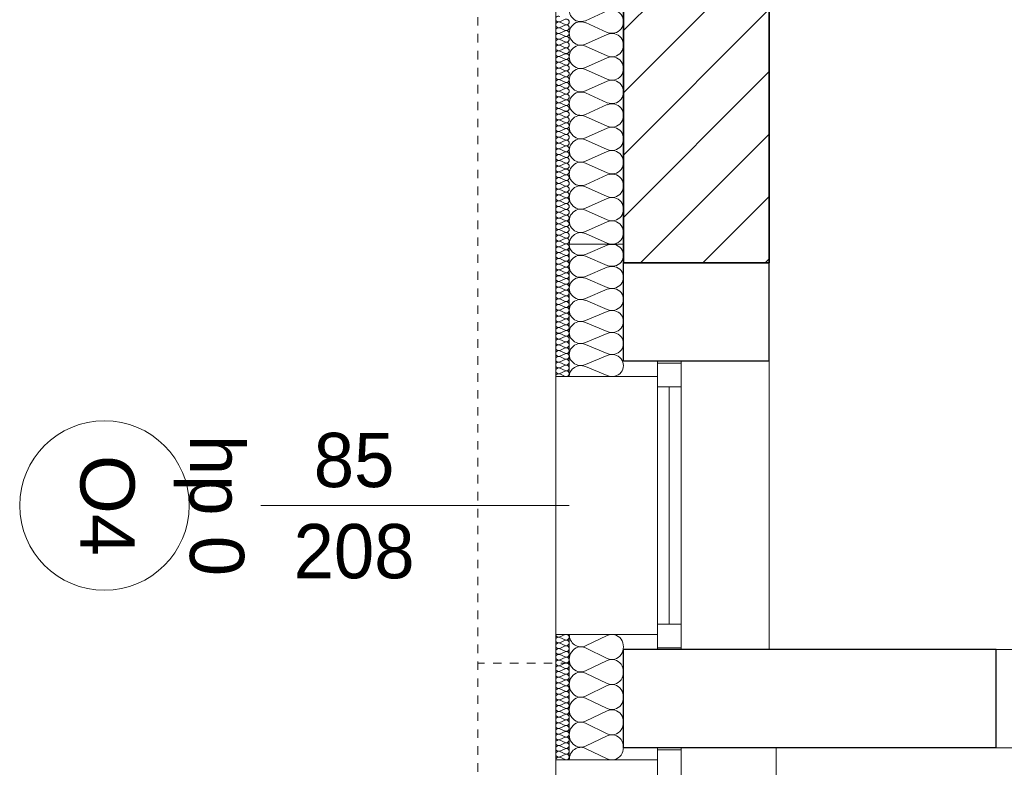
# Model space of a CAD drawing. Extents: x -438200 to -357500, y 15000 to 163871.
# Tile 104 of 148: x -432067 to -429161, y 117799 to 120003. Entities that reach past the tile are written whole.
import ezdxf

# ---------------------------------------------------------------- set-up
doc = ezdxf.new("R2010")
doc.units = 0
doc.header["$MEASUREMENT"] = 0
doc.linetypes.add('Hidden Line', pattern=[50, 25, -25])
doc.linetypes.add('Krawędzie ukryte', pattern=[150, 100, -50])
for name, color, linetype in [('#podkład', 252, 'Continuous'), ('Arch ocieplenie', 252, 'Continuous'), ('Arch zmurowania', 252, 'Continuous'), ('Inwent Izolacje', 252, 'Continuous')]:
    doc.layers.add(name, color=color, linetype=linetype)
for name, color, linetype, lineweight in [('Arch ocieplenie_Nr_Pióra__9', 252, 'Continuous', 13), ('Arch opisy okien_Nr_Pióra__9', 252, 'Continuous', 13), ('Arch opisy_Nr_Pióra__9', 252, 'Continuous', 13), ('Arch wykończenie_Nr_Pióra__3', 252, 'Continuous', 18), ('Arch zmurowania_Nr_Pióra__21', 252, 'Continuous', 9), ('Arch zmurowania_Nr_Pióra__27', 252, 'Continuous', 35), ('INWENT DACH_Nr_Pióra__21', 252, 'Continuous', 9), ('Inwent Izolacje_Nr_Pióra__2', 252, 'Continuous', 13), ('INWENT. OKNA_Nr_Pióra__21', 252, 'Continuous', 9), ('INWENT. OKNA_Nr_Pióra__5', 252, 'Continuous', 13), ('INWENT.ŚCIANY_Nr_Pióra__1', 252, 'Continuous', 25), ('INWENT.ŚCIANY_Nr_Pióra__2', 252, 'Continuous', 13), ('INWENT.ŚCIANY_Nr_Pióra__21', 252, 'Continuous', 9), ('INWENT.ŚCIANY_Nr_Pióra__3', 252, 'Continuous', 18), ('Istniejące stropy_Nr_Pióra__5', 252, 'Continuous', 13)]:
    doc.layers.add(name, color=color, linetype=linetype, lineweight=lineweight)
doc.styles.add('GENERATED_STYLE_10', font='arial.ttf')
doc.styles.add('GENERATED_STYLE_5', font='txt')

# ---------------------------------------------------------------- blocks, each defined once
blk = doc.blocks.new('Izolacja cieplna 14_234', base_point=(-430484.9, 106877.6))
at = {"layer": 'Arch ocieplenie_Nr_Pióra__9', "linetype": 'Continuous'}
for p, q in [((-430456.9, 104870.9), (-430473, 104863.8)), ((-430473, 104862.4), (-430456.9, 104855.3)), ((-430456.9, 104853.9), (-430473, 104846.8)), ((-430473, 104845.4), (-430456.9, 104838.3)), ((-430456.9, 104836.9), (-430473, 104829.8)), ((-430473, 104828.4), (-430456.9, 104821.3)), ((-430456.9, 104819.9), (-430473, 104812.8)), ((-430473, 104811.4), (-430456.9, 104804.3)), ((-430456.9, 104802.9), (-430473, 104795.8)), ((-430473, 104794.4), (-430456.9, 104787.3)), ((-430456.9, 104785.9), (-430473, 104778.8)), ((-430473, 104777.4), (-430456.9, 104770.3)), ((-430456.9, 104768.9), (-430473, 104761.8)), ((-430473, 104760.4), (-430456.9, 104753.3)), ((-430456.9, 104751.9), (-430473, 104744.8)), ((-430473, 104743.4), (-430456.9, 104736.3)), ((-430456.9, 104734.9), (-430473, 104727.8)), ((-430473, 104726.4), (-430456.9, 104719.3)), ((-430456.9, 104717.9), (-430473, 104710.8)), ((-430473, 104709.4), (-430456.9, 104702.3)), ((-430456.9, 104700.9), (-430473, 104693.8)), ((-430473, 104692.4), (-430456.9, 104685.3)), ((-430456.9, 104683.9), (-430473, 104676.8)), ((-430473, 104675.4), (-430456.9, 104668.3)), ((-430456.9, 104666.9), (-430473, 104659.8)), ((-430473, 104658.4), (-430456.9, 104651.3)), ((-430456.9, 104649.9), (-430473, 104642.8)), ((-430473, 104641.4), (-430456.9, 104634.3)), ((-430456.9, 104632.9), (-430473, 104625.8)), ((-430473, 104624.4), (-430456.9, 104617.3)), ((-430456.9, 104615.9), (-430473, 104608.8)), ((-430473, 104607.4), (-430456.9, 104600.3)), ((-430456.9, 104598.9), (-430473, 104591.8)), ((-430473, 104590.4), (-430456.9, 104583.3)), ((-430456.9, 104581.9), (-430473, 104574.8)), ((-430473, 104573.4), (-430456.9, 104566.3)), ((-430456.9, 104564.9), (-430473, 104557.8)), ((-430473, 104556.4), (-430456.9, 104549.3)), ((-430456.9, 104547.9), (-430473, 104540.8)), ((-430473, 104539.4), (-430456.9, 104532.3)), ((-430456.9, 104530.9), (-430473, 104523.8)), ((-430473, 104522.4), (-430456.9, 104515.3)), ((-430456.9, 104513.9), (-430473, 104506.8)), ((-430473, 104505.4), (-430456.9, 104498.3)), ((-430456.9, 104496.9), (-430473, 104489.8)), ((-430473, 104488.4), (-430456.9, 104481.3)), ((-430456.9, 104479.9), (-430473, 104472.8)), ((-430473, 104471.4), (-430456.9, 104464.3)), ((-430456.9, 104462.9), (-430473, 104455.8)), ((-430473, 104454.4), (-430456.9, 104447.3)), ((-430456.9, 104445.9), (-430473, 104438.8)), ((-430473, 104437.4), (-430456.9, 104430.3)), ((-430456.9, 104428.9), (-430473, 104421.8)), ((-430473, 104420.4), (-430456.9, 104413.3)), ((-430456.9, 104411.9), (-430473, 104404.8)), ((-430473, 104403.4), (-430456.9, 104396.3)), ((-430456.9, 104394.9), (-430473, 104387.8)), ((-430473, 104386.4), (-430456.9, 104379.3)), ((-430456.9, 104377.9), (-430473, 104370.8)), ((-430473, 104369.4), (-430456.9, 104362.3)), ((-430456.9, 104360.9), (-430473, 104353.8)), ((-430473, 104352.4), (-430456.9, 104345.3)), ((-430456.9, 104343.9), (-430473, 104336.8)), ((-430473, 104335.4), (-430456.9, 104328.3)), ((-430456.9, 104326.9), (-430473, 104319.8)), ((-430473, 104318.4), (-430456.9, 104311.3)), ((-430456.9, 104309.9), (-430473, 104302.8)), ((-430473, 104301.4), (-430456.9, 104294.3)), ((-430456.9, 104292.9), (-430473, 104285.8)), ((-430473, 104284.4), (-430456.9, 104277.3)), ((-430456.9, 104275.9), (-430473, 104268.8)), ((-430473, 104267.4), (-430456.9, 104260.3)), ((-430456.9, 104258.9), (-430473, 104251.8)), ((-430473, 104250.4), (-430456.9, 104243.3)), ((-430456.9, 104241.9), (-430473, 104234.8)), ((-430473, 104233.4), (-430456.9, 104226.3)), ((-430456.9, 104224.9), (-430473, 104217.8)), ((-430473, 104216.4), (-430456.9, 104209.3)), ((-430456.9, 104207.9), (-430473, 104200.8)), ((-430473, 104199.4), (-430456.9, 104192.3)), ((-430456.9, 104190.9), (-430473, 104183.8)), ((-430473, 104182.4), (-430456.9, 104175.3)), ((-430456.9, 104173.9), (-430473, 104166.8)), ((-430473, 104165.4), (-430456.9, 104158.3)), ((-430456.9, 104156.9), (-430473, 104149.8)), ((-430473, 104148.4), (-430456.9, 104141.3)), ((-430456.9, 104139.9), (-430473, 104132.8)), ((-430473, 104131.4), (-430456.9, 104124.3)), ((-430456.9, 104122.9), (-430473, 104115.8)), ((-430473, 104114.4), (-430456.9, 104107.3)), ((-430456.9, 104105.9), (-430473, 104098.8)), ((-430473, 104097.4), (-430456.9, 104090.3)), ((-430456.9, 104088.9), (-430473, 104081.8)), ((-430473, 104080.4), (-430456.9, 104073.3)), ((-430456.9, 104071.9), (-430473, 104064.8)), ((-430473, 104063.4), (-430456.9, 104056.3)), ((-430456.9, 104054.9), (-430473, 104047.8)), ((-430473, 104046.4), (-430456.9, 104039.3)), ((-430456.9, 104037.9), (-430473, 104030.8)), ((-430473, 104029.4), (-430456.9, 104022.3)), ((-430456.9, 104020.9), (-430473, 104013.8)), ((-430473, 104012.4), (-430456.9, 104005.3)), ((-430456.9, 104003.9), (-430473, 103996.8)), ((-430473, 103995.4), (-430456.9, 103988.3)), ((-430456.9, 103986.9), (-430473, 103979.8)), ((-430473, 103978.4), (-430456.9, 103971.3)), ((-430456.9, 103969.9), (-430473, 103962.8)), ((-430473, 103961.4), (-430456.9, 103954.3)), ((-430456.9, 103952.9), (-430473, 103945.8)), ((-430473, 103944.4), (-430456.9, 103937.3)), ((-430456.9, 103935.9), (-430473, 103928.8)), ((-430473, 103927.4), (-430456.9, 103920.3)), ((-430456.9, 103918.9), (-430473, 103911.8)), ((-430473, 103910.4), (-430456.9, 103903.3)), ((-430456.9, 103901.9), (-430473, 103894.8)), ((-430473, 103893.4), (-430456.9, 103886.3)), ((-430456.9, 103884.9), (-430473, 103877.8)), ((-430473, 103876.4), (-430456.9, 103869.3)), ((-430456.9, 103867.9), (-430473, 103860.8)), ((-430473, 103859.4), (-430456.9, 103852.3)), ((-430456.9, 103850.9), (-430473, 103843.8)), ((-430473, 103842.4), (-430456.9, 103835.3)), ((-430456.9, 103833.9), (-430473, 103826.8)), ((-430473, 103825.4), (-430456.9, 103818.3))]:
    blk.add_line(p, q, dxfattribs=at)
for centre, start_param, end_param in [((-430476.4, 104871.6), 1.158004, 5.125183), ((-430476.4, 104854.6), 1.158004, 5.125183), ((-430453.5, 104863.1), 4.299595, 8.266775), ((-430453.5, 104846.1), 4.299595, 8.266775), ((-430476.4, 104837.6), 1.158004, 5.125183), ((-430476.4, 104820.6), 1.158004, 5.125183), ((-430453.5, 104829.1), 4.299595, 8.266775), ((-430453.5, 104812.1), 4.299595, 8.266775), ((-430476.4, 104803.6), 1.158004, 5.125183), ((-430476.4, 104786.6), 1.158004, 5.125183), ((-430453.5, 104795.1), 4.299595, 8.266775), ((-430476.4, 104769.6), 1.158004, 5.125183), ((-430453.5, 104778.1), 4.299595, 8.266775), ((-430453.5, 104761.1), 4.299595, 8.266775), ((-430476.4, 104752.6), 1.158004, 5.125183), ((-430476.4, 104735.6), 1.158004, 5.125183), ((-430453.5, 104744.1), 4.299595, 8.266775), ((-430453.5, 104727.1), 4.299595, 8.266775), ((-430476.4, 104718.6), 1.158004, 5.125183), ((-430476.4, 104701.6), 1.158004, 5.125183), ((-430453.5, 104710.1), 4.299595, 8.266775), ((-430476.4, 104684.6), 1.158004, 5.125183), ((-430476.4, 104667.6), 1.158004, 5.125183), ((-430453.5, 104693.1), 4.299595, 8.266775), ((-430453.5, 104676.1), 4.299595, 8.266775), ((-430476.4, 104650.6), 1.158004, 5.125183), ((-430453.5, 104659.1), 4.299595, 8.266775), ((-430453.5, 104642.1), 4.299595, 8.266775), ((-430476.4, 104633.6), 1.158004, 5.125183), ((-430476.4, 104616.6), 1.158004, 5.125183), ((-430453.5, 104625.1), 4.299595, 8.266775), ((-430476.4, 104599.6), 1.158004, 5.125183), ((-430476.4, 104582.6), 1.158004, 5.125183), ((-430453.5, 104608.1), 4.299595, 8.266775), ((-430453.5, 104591.1), 4.299595, 8.266775), ((-430476.4, 104565.6), 1.158004, 5.125183), ((-430453.5, 104574.1), 4.299595, 8.266775), ((-430453.5, 104557.1), 4.299595, 8.266775), ((-430476.4, 104548.6), 1.158004, 5.125183), ((-430476.4, 104531.6), 1.158004, 5.125183), ((-430453.5, 104540.1), 4.299595, 8.266775), ((-430453.5, 104523.1), 4.299595, 8.266775), ((-430476.4, 104514.6), 1.158004, 5.125183), ((-430476.4, 104497.6), 1.158004, 5.125183), ((-430453.5, 104506.1), 4.299595, 8.266775), ((-430476.4, 104480.6), 1.158004, 5.125183), ((-430476.4, 104463.6), 1.158004, 5.125183), ((-430453.5, 104489.1), 4.299595, 8.266775), ((-430453.5, 104472.1), 4.299595, 8.266775), ((-430476.4, 104446.6), 1.158004, 5.125183), ((-430453.5, 104455.1), 4.299595, 8.266775), ((-430453.5, 104438.1), 4.299595, 8.266775), ((-430476.4, 104429.6), 1.158004, 5.125183), ((-430476.4, 104412.6), 1.158004, 5.125183), ((-430453.5, 104421.1), 4.299595, 8.266775), ((-430476.4, 104395.6), 1.158004, 5.125183), ((-430476.4, 104378.6), 1.158004, 5.125183), ((-430453.5, 104404.1), 4.299595, 8.266775), ((-430453.5, 104387.1), 4.299595, 8.266775), ((-430476.4, 104361.6), 1.158004, 5.125183), ((-430453.5, 104370.1), 4.299595, 8.266775), ((-430453.5, 104353.1), 4.299595, 8.266775), ((-430476.4, 104344.6), 1.158004, 5.125183), ((-430476.4, 104327.6), 1.158004, 5.125183), ((-430453.5, 104336.1), 4.299595, 8.266775), ((-430453.5, 104319.1), 4.299595, 8.266775), ((-430476.4, 104310.6), 1.158004, 5.125183), ((-430476.4, 104293.6), 1.158004, 5.125183), ((-430453.5, 104302.1), 4.299595, 8.266775), ((-430476.4, 104276.6), 1.158004, 5.125183), ((-430476.4, 104259.6), 1.158004, 5.125183), ((-430453.5, 104285.1), 4.299595, 8.266775), ((-430453.5, 104268.1), 4.299595, 8.266775), ((-430476.4, 104242.6), 1.158004, 5.125183), ((-430453.5, 104251.1), 4.299595, 8.266775), ((-430453.5, 104234.1), 4.299595, 8.266775), ((-430476.4, 104225.6), 1.158004, 5.125183), ((-430476.4, 104208.6), 1.158004, 5.125183), ((-430453.5, 104217.1), 4.299595, 8.266775), ((-430476.4, 104191.6), 1.158004, 5.125183), ((-430476.4, 104174.6), 1.158004, 5.125183), ((-430453.5, 104200.1), 4.299595, 8.266775), ((-430453.5, 104183.1), 4.299595, 8.266775), ((-430476.4, 104157.6), 1.158004, 5.125183), ((-430453.5, 104166.1), 4.299595, 8.266775), ((-430453.5, 104149.1), 4.299595, 8.266775), ((-430476.4, 104140.6), 1.158004, 5.125183), ((-430476.4, 104123.6), 1.158004, 5.125183), ((-430453.5, 104132.1), 4.299595, 8.266775), ((-430453.5, 104115.1), 4.299595, 8.266775), ((-430476.4, 104106.6), 1.158004, 5.125183), ((-430476.4, 104089.6), 1.158004, 5.125183), ((-430453.5, 104098.1), 4.299595, 8.266775), ((-430476.4, 104072.6), 1.158004, 5.125183), ((-430453.5, 104081.1), 4.299595, 8.266775), ((-430453.5, 104064.1), 4.299595, 8.266775), ((-430476.4, 104055.6), 1.158004, 5.125183), ((-430476.4, 104038.6), 1.158004, 5.125183), ((-430453.5, 104047.1), 4.299595, 8.266775), ((-430453.5, 104030.1), 4.299595, 8.266775), ((-430476.4, 104021.6), 1.158004, 5.125183), ((-430476.4, 104004.6), 1.158004, 5.125183), ((-430453.5, 104013.1), 4.299595, 8.266775), ((-430476.4, 103987.6), 1.158004, 5.125183), ((-430476.4, 103970.6), 1.158004, 5.125183), ((-430453.5, 103996.1), 4.299595, 8.266775), ((-430453.5, 103979.1), 4.299595, 8.266775), ((-430476.4, 103953.6), 1.158004, 5.125183), ((-430453.5, 103962.1), 4.299595, 8.266775), ((-430453.5, 103945.1), 4.299595, 8.266775), ((-430476.4, 103936.6), 1.158004, 5.125183), ((-430476.4, 103919.6), 1.158004, 5.125183), ((-430453.5, 103928.1), 4.299595, 8.266775), ((-430453.5, 103911.1), 4.299595, 8.266775), ((-430476.4, 103902.6), 1.158004, 5.125183), ((-430476.4, 103885.6), 1.158004, 5.125183), ((-430453.5, 103894.1), 4.299595, 8.266775), ((-430476.4, 103868.6), 1.158004, 5.125183), ((-430453.5, 103877.1), 4.299595, 8.266775), ((-430453.5, 103860.1), 4.299595, 8.266775), ((-430476.4, 103851.6), 1.158004, 5.125183), ((-430476.4, 103834.6), 1.158004, 5.125183), ((-430453.5, 103843.1), 4.299595, 8.266775), ((-430453.5, 103826.1), 4.299595, 8.266775), ((-430476.4, 103817.6), 1.158004, 3.141593)]:
    blk.add_ellipse(centre, major_axis=(8.51, 0), ratio=0.999163, start_param=start_param, end_param=end_param, dxfattribs=at)
blk = doc.blocks.new('Izolacja cieplna 14_235', base_point=(-430444.9, 104967.6))
at = {"layer": 'Arch ocieplenie_Nr_Pióra__9', "linetype": 'Continuous'}
for p, q in [((-430332.6, 104964.7), (-430397.3, 104936)), ((-430397.3, 104930.2), (-430332.6, 104901.4)), ((-430332.6, 104895.6), (-430397.3, 104866.9)), ((-430397.3, 104861.1), (-430332.6, 104832.3)), ((-430332.6, 104826.5), (-430397.3, 104797.8)), ((-430397.3, 104792), (-430332.6, 104763.2)), ((-430332.6, 104757.4), (-430397.3, 104728.7)), ((-430397.3, 104722.9), (-430332.6, 104694.2)), ((-430332.6, 104688.3), (-430397.3, 104659.6)), ((-430397.3, 104653.8), (-430332.6, 104625.1)), ((-430332.6, 104619.3), (-430397.3, 104590.5)), ((-430397.3, 104584.7), (-430332.6, 104556)), ((-430332.6, 104550.2), (-430397.3, 104521.4)), ((-430397.3, 104515.6), (-430332.6, 104486.9)), ((-430332.6, 104481.1), (-430397.3, 104452.3)), ((-430397.3, 104446.5), (-430332.6, 104417.8)), ((-430332.6, 104412), (-430397.3, 104383.2)), ((-430397.3, 104377.4), (-430332.6, 104348.7)), ((-430332.6, 104342.9), (-430397.3, 104314.1)), ((-430397.3, 104308.3), (-430332.6, 104279.6)), ((-430332.6, 104273.8), (-430397.3, 104245.1)), ((-430397.3, 104239.3), (-430332.6, 104210.5))]:
    blk.add_line(p, q, dxfattribs=at)
for centre, start_param, end_param in [((-430410.9, 104967.6), 4.712389, 6.695979), ((-430319, 104933.1), 5.870392, 9.837571), ((-430410.9, 104898.5), 2.7288, 6.695979), ((-430319, 104864), 5.870392, 9.837571), ((-430410.9, 104829.4), 2.7288, 6.695979), ((-430319, 104794.9), 5.870392, 9.837571), ((-430410.9, 104760.3), 2.7288, 6.695979), ((-430319, 104725.8), 5.870392, 9.837571), ((-430410.9, 104691.2), 2.7288, 6.695979), ((-430319, 104656.7), 5.870392, 9.837571), ((-430410.9, 104622.2), 2.7288, 6.695979), ((-430319, 104587.6), 5.870392, 9.837571), ((-430410.9, 104553.1), 2.7288, 6.695979), ((-430319, 104518.5), 5.870392, 9.837571), ((-430410.9, 104484), 2.7288, 6.695979), ((-430319, 104449.4), 5.870392, 9.837571), ((-430410.9, 104414.9), 2.7288, 6.695979), ((-430319, 104380.3), 5.870392, 9.837571), ((-430410.9, 104345.8), 2.7288, 6.695979), ((-430319, 104311.2), 5.870392, 9.837571), ((-430410.9, 104276.7), 2.7288, 6.695979), ((-430319, 104242.2), 5.870392, 9.837571), ((-430410.9, 104207.6), 2.7288, 4.712389)]:
    blk.add_ellipse(centre, major_axis=(0, -34.5), ratio=0.985044, start_param=start_param, end_param=end_param, dxfattribs=at)
blk = doc.blocks.new('Izolacja cieplna 14_236', base_point=(-430484.9, 103057.6))
at = {"layer": 'Arch ocieplenie_Nr_Pióra__9', "linetype": 'Continuous'}
for p, q in [((-430456.9, 103056.9), (-430473, 103049.9)), ((-430473, 103048.5), (-430456.9, 103041.5)), ((-430456.9, 103040.1), (-430473, 103033.1)), ((-430473, 103031.7), (-430456.9, 103024.7)), ((-430456.9, 103023.3), (-430473, 103016.3)), ((-430473, 103014.9), (-430456.9, 103007.9)), ((-430456.9, 103006.5), (-430473, 102999.5)), ((-430473, 102998), (-430456.9, 102991)), ((-430456.9, 102989.6), (-430473, 102982.6)), ((-430473, 102981.2), (-430456.9, 102974.2)), ((-430456.9, 102972.8), (-430473, 102965.8)), ((-430473, 102964.4), (-430456.9, 102957.4)), ((-430456.9, 102956), (-430473, 102949)), ((-430473, 102947.6), (-430456.9, 102940.6)), ((-430456.9, 102939.2), (-430473, 102932.2)), ((-430473, 102930.8), (-430456.9, 102923.8)), ((-430456.9, 102922.4), (-430473, 102915.4)), ((-430473, 102914), (-430456.9, 102907)), ((-430456.9, 102905.5), (-430473, 102898.5)), ((-430473, 102897.1), (-430456.9, 102890.1)), ((-430456.9, 102888.7), (-430473, 102881.7)), ((-430473, 102880.3), (-430456.9, 102873.3)), ((-430456.9, 102871.9), (-430473, 102864.9)), ((-430473, 102863.5), (-430456.9, 102856.5)), ((-430456.9, 102855.1), (-430473, 102848.1)), ((-430473, 102846.7), (-430456.9, 102839.7)), ((-430456.9, 102838.3), (-430473, 102831.3)), ((-430473, 102829.9), (-430456.9, 102822.9)), ((-430456.9, 102821.5), (-430473, 102814.5)), ((-430473, 102813), (-430456.9, 102806)), ((-430456.9, 102804.6), (-430473, 102797.6)), ((-430473, 102796.2), (-430456.9, 102789.2)), ((-430456.9, 102787.8), (-430473, 102780.8)), ((-430473, 102779.4), (-430456.9, 102772.4)), ((-430456.9, 102771), (-430473, 102764)), ((-430473, 102762.6), (-430456.9, 102755.6)), ((-430456.9, 102754.2), (-430473, 102747.2)), ((-430473, 102745.8), (-430456.9, 102738.8)), ((-430456.9, 102737.4), (-430473, 102730.4)), ((-430473, 102729), (-430456.9, 102722)), ((-430456.9, 102720.5), (-430473, 102713.5)), ((-430473, 102712.1), (-430456.9, 102705.1)), ((-430456.9, 102703.7), (-430473, 102696.7)), ((-430473, 102695.3), (-430456.9, 102688.3))]:
    blk.add_line(p, q, dxfattribs=at)
for centre, start_param, end_param in [((-430476.4, 103040.8), 1.158004, 5.125183), ((-430476.4, 103057.6), 3.141593, 5.125182), ((-430453.5, 103049.2), 4.299595, 8.266775), ((-430476.4, 103024), 1.158004, 5.125183), ((-430453.5, 103032.4), 4.299595, 8.266775), ((-430453.5, 103015.6), 4.299595, 8.266775), ((-430476.4, 103007.2), 1.158004, 5.125183), ((-430476.4, 102990.3), 1.158004, 5.125183), ((-430453.5, 102998.7), 4.299595, 8.266775), ((-430453.5, 102981.9), 4.299595, 8.266775), ((-430476.4, 102973.5), 1.158004, 5.125183), ((-430476.4, 102956.7), 1.158004, 5.125183), ((-430453.5, 102965.1), 4.299595, 8.266775), ((-430476.4, 102939.9), 1.158004, 5.125183), ((-430453.5, 102948.3), 4.299595, 8.266775), ((-430453.5, 102931.5), 4.299595, 8.266775), ((-430476.4, 102923.1), 1.158004, 5.125183), ((-430476.4, 102906.2), 1.158004, 5.125183), ((-430453.5, 102914.7), 4.299595, 8.266775), ((-430453.5, 102897.8), 4.299595, 8.266775), ((-430476.4, 102889.4), 1.158004, 5.125183), ((-430476.4, 102872.6), 1.158004, 5.125183), ((-430453.5, 102881), 4.299595, 8.266775), ((-430476.4, 102855.8), 1.158004, 5.125183), ((-430476.4, 102839), 1.158004, 5.125183), ((-430453.5, 102864.2), 4.299595, 8.266775), ((-430453.5, 102847.4), 4.299595, 8.266775), ((-430476.4, 102822.2), 1.158004, 5.125183), ((-430453.5, 102830.6), 4.299595, 8.266775), ((-430453.5, 102813.7), 4.299595, 8.266775), ((-430476.4, 102805.3), 1.158004, 5.125183), ((-430476.4, 102788.5), 1.158004, 5.125183), ((-430453.5, 102796.9), 4.299595, 8.266775), ((-430453.5, 102780.1), 4.299595, 8.266775), ((-430476.4, 102771.7), 1.158004, 5.125183), ((-430476.4, 102754.9), 1.158004, 5.125183), ((-430453.5, 102763.3), 4.299595, 8.266775), ((-430476.4, 102738.1), 1.158004, 5.125183), ((-430476.4, 102721.2), 1.158004, 5.125183), ((-430453.5, 102746.5), 4.299595, 8.266775), ((-430453.5, 102729.7), 4.299595, 8.266775), ((-430476.4, 102704.4), 1.158004, 5.125183), ((-430453.5, 102712.8), 4.299595, 8.266775), ((-430453.5, 102696), 4.299595, 8.266775), ((-430476.4, 102687.6), 1.158004, 3.141593)]:
    blk.add_ellipse(centre, major_axis=(8.51, 0), ratio=0.988476, start_param=start_param, end_param=end_param, dxfattribs=at)
blk = doc.blocks.new('Ściana_15', base_point=(-429854.9, 105012.6))
at = {"layer": 'Arch zmurowania_Nr_Pióra__21', "linetype": 'Continuous'}
h = blk.add_hatch(dxfattribs=at)
h.set_pattern_fill('Common_Brick', color=256, style=0, pattern_type=2)
h.set_pattern_definition([(45, (0, 0), (-91.92388, 91.92388), [])])
h.paths.add_polyline_path([(-430284.9, 105012.6), (-430284.9, 104152.6), (-429854.9, 104152.6), (-429854.9, 105012.6)], flags=0)
at = {"layer": 'Arch zmurowania_Nr_Pióra__27', "linetype": 'Continuous'}
for p, q in [((-430284.9, 105012.6), (-430284.9, 104152.6)), ((-429854.9, 105012.6), (-430284.9, 105012.6)), ((-429854.9, 104152.6), (-429854.9, 105012.6)), ((-430284.9, 104152.6), (-429854.9, 104152.6))]:
    blk.add_line(p, q, dxfattribs=at)
blk = doc.blocks.new('Izolacja cieplna 14_345', base_point=(-430444.9, 102687.6))
at = {"layer": 'Inwent Izolacje_Nr_Pióra__2', "linetype": 'Continuous'}
for p, q in [((-430397.3, 103023.7), (-430332.6, 103054.5)), ((-430332.6, 102986.7), (-430397.3, 103017.5)), ((-430397.3, 102949.7), (-430332.6, 102980.5)), ((-430332.6, 102912.7), (-430397.3, 102943.5)), ((-430397.3, 102875.7), (-430332.6, 102906.5)), ((-430332.6, 102838.7), (-430397.3, 102869.5)), ((-430397.3, 102801.7), (-430332.6, 102832.5)), ((-430332.6, 102764.7), (-430397.3, 102795.5)), ((-430397.3, 102727.7), (-430332.6, 102758.5)), ((-430332.6, 102690.7), (-430397.3, 102721.5))]:
    blk.add_line(p, q, dxfattribs=at)
for centre, start_param, end_param in [((-430410.9, 103057.6), 1.570796, 3.554385), ((-430319, 103020.6), 2.728799, 6.695979), ((-430410.9, 102983.6), 5.870392, 9.837571), ((-430319, 102946.6), 2.728799, 6.695979), ((-430410.9, 102909.6), 5.870392, 9.837571), ((-430319, 102872.6), 2.728799, 6.695979), ((-430410.9, 102835.6), 5.870392, 9.837571), ((-430319, 102798.6), 2.728799, 6.695979), ((-430410.9, 102761.6), 5.870392, 9.837571), ((-430319, 102724.6), 2.728799, 6.695979), ((-430410.9, 102687.6), 5.870392, 7.853982)]:
    blk.add_ellipse(centre, major_axis=(0, 37), ratio=0.919694, start_param=start_param, end_param=end_param, dxfattribs=at)
blk = doc.blocks.new('Izolacja cieplna 14_346', base_point=(-430444.9, 103817.6))
at = {"layer": 'Inwent Izolacje_Nr_Pióra__2', "linetype": 'Continuous'}
for p, q in [((-430397.3, 104177.8), (-430332.6, 104204.9)), ((-430332.6, 104145.3), (-430397.3, 104172.4)), ((-430397.3, 104112.8), (-430332.6, 104139.9)), ((-430332.6, 104080.3), (-430397.3, 104107.4)), ((-430397.3, 104047.8), (-430332.6, 104074.9)), ((-430332.6, 104015.3), (-430397.3, 104042.4)), ((-430397.3, 103982.8), (-430332.6, 104009.9)), ((-430332.6, 103950.3), (-430397.3, 103977.4)), ((-430397.3, 103917.8), (-430332.6, 103944.9)), ((-430332.6, 103885.3), (-430397.3, 103912.4)), ((-430397.3, 103852.8), (-430332.6, 103879.9)), ((-430332.6, 103820.3), (-430397.3, 103847.4))]:
    blk.add_line(p, q, dxfattribs=at)
for centre, start_param, end_param in [((-430319, 104175.1), 1.158003, 5.125183), ((-430410.9, 104207.6), 0, 1.983589), ((-430410.9, 104142.6), 4.299595, 8.266774), ((-430319, 104110.1), 1.158003, 5.125183), ((-430410.9, 104077.6), 4.299595, 8.266774), ((-430319, 104045.1), 1.158003, 5.125183), ((-430410.9, 104012.6), 4.299595, 8.266774), ((-430319, 103980.1), 1.158003, 5.125183), ((-430410.9, 103947.6), 4.299595, 8.266774), ((-430319, 103915.1), 1.158003, 5.125183), ((-430410.9, 103882.6), 4.299595, 8.266774), ((-430319, 103850.1), 1.158003, 5.125183), ((-430410.9, 103817.6), 4.299596, 6.283185)]:
    blk.add_ellipse(centre, major_axis=(-34, 0), ratio=0.955082, start_param=start_param, end_param=end_param, dxfattribs=at)
blk = doc.blocks.new('poddasze')
at = {"layer": 'Arch opisy_Nr_Pióra__9', "color": 252, "linetype": 'Continuous'}
blk.add_circle((-431816.5, 87600.1), 250, dxfattribs=at)
at = {"layer": 'Arch wykończenie_Nr_Pióra__3', "color": 252, "linetype": 'Continuous'}
blk.add_line((-430484.9, 87980.1), (-430484.9, 91140.1), dxfattribs=at)
at = {"layer": 'INWENT DACH_Nr_Pióra__21', "color": 252, "linetype": 'Hidden Line'}
for p, q in [((-430714.9, 81165.1), (-430714.9, 89495)), ((-430444.9, 87135), (-430714.9, 87135))]:
    blk.add_line(p, q, dxfattribs=at)
at = {"layer": 'INWENT. OKNA_Nr_Pióra__5', "color": 252, "linetype": 'Continuous'}
for p, q in [((-430184.9, 88025.1), (-430184.9, 87175.1)), ((-430114.9, 88020.1), (-430184.9, 88020.1)), ((-430114.9, 88025.1), (-430114.9, 87175.1)), ((-430114.9, 87950.1), (-430184.9, 87950.1)), ((-430149.9, 87950.1), (-430149.9, 87250.1)), ((-430444.9, 87600.1), (-431354.9, 87600.1)), ((-430114.9, 87250.1), (-430184.9, 87250.1)), ((-430114.9, 87180.1), (-430184.9, 87180.1)), ((-430184.9, 86885.1), (-430184.9, 86035.1)), ((-430114.9, 86880.1), (-430184.9, 86880.1)), ((-430114.9, 86885.1), (-430114.9, 86035.1))]:
    blk.add_line(p, q, dxfattribs=at)
at = {"layer": 'INWENT.ŚCIANY_Nr_Pióra__1', "color": 252, "linetype": 'Continuous'}
for p, q in [((-430284.9, 88025.1), (-430284.9, 88315.1)), ((-429854.9, 88315.1), (-430284.9, 88315.1)), ((-429854.9, 88025.1), (-429854.9, 88315.1)), ((-429854.9, 88025.1), (-430284.9, 88025.1)), ((-430284.9, 86885.1), (-430284.9, 87175.1)), ((-429854.9, 87175.1), (-430284.9, 87175.1)), ((-429184.9, 87175.1), (-429854.9, 87175.1)), ((-429184.9, 86885.1), (-429184.9, 87175.1)), ((-429834.9, 86885.1), (-430284.9, 86885.1)), ((-429184.9, 86885.1), (-429834.9, 86885.1))]:
    blk.add_line(p, q, dxfattribs=at)
at = {"layer": 'INWENT.ŚCIANY_Nr_Pióra__2', "color": 252, "linetype": 'Continuous'}
for p, q in [((-430444.9, 88370.1), (-430284.9, 88370.1)), ((-430444.9, 88370.1), (-430444.9, 87980.1)), ((-430444.9, 86850.1), (-430444.9, 87220.1))]:
    blk.add_line(p, q, dxfattribs=at)
at = {"layer": 'INWENT.ŚCIANY_Nr_Pióra__21', "color": 252, "linetype": 'Continuous'}
for p, q in [((-429854.9, 89175.1), (-429854.9, 87175.1)), ((-430484.9, 87220.1), (-430484.9, 87980.1)), ((-429834.9, 86885.1), (-429834.9, 86035.1)), ((-430484.9, 86070.1), (-430484.9, 86850.1))]:
    blk.add_line(p, q, dxfattribs=at)
at = {"layer": 'INWENT.ŚCIANY_Nr_Pióra__3', "color": 252, "linetype": 'Continuous'}
for p, q in [((-430484.9, 87980.1), (-430184.9, 87980.1)), ((-430484.9, 87220.1), (-430184.9, 87220.1)), ((-430484.9, 87220.1), (-430484.9, 86850.1)), ((-430484.9, 86850.1), (-430184.9, 86850.1))]:
    blk.add_line(p, q, dxfattribs=at)
at = {"layer": 'Istniejące stropy_Nr_Pióra__5', "color": 252, "linetype": 'Krawędzie ukryte'}
for p, q in [((-429184.9, 87175.1), (-427664.9, 87175.1)), ((-429184.9, 86885.1), (-427664.9, 86885.1))]:
    blk.add_line(p, q, dxfattribs=at)
at = {"layer": 'Arch ocieplenie', "color": 252, "linetype": 'Continuous', "lineweight": 13}
for name, p in [('Izolacja cieplna 14_234', (-430484.9, 91040.1)), ('Izolacja cieplna 14_235', (-430444.9, 89130.1)), ('Izolacja cieplna 14_236', (-430484.9, 87220.1))]:
    blk.add_blockref(name, p, dxfattribs=at)
at = {"layer": 'Arch zmurowania', "color": 252}
blk.add_blockref('Ściana_15', (-429854.9, 89175.1), dxfattribs=at)
at = {"layer": 'Inwent Izolacje', "color": 252, "linetype": 'Continuous', "lineweight": 13}
for name, p in [('Izolacja cieplna 14_346', (-430444.9, 87980.1)), ('Izolacja cieplna 14_345', (-430444.9, 86850.1))]:
    blk.add_blockref(name, p, dxfattribs=at)
at = {"layer": 'Arch opisy okien_Nr_Pióra__9', "color": 252, "linetype": 'Continuous', "insert": (-431727.4, 87600.1), "char_height": 160, "attachment_point": 2, "rotation": 270, "style": 'GENERATED_STYLE_10'}
blk.add_mtext('{O4}', dxfattribs=at)
at = {"layer": 'INWENT. OKNA_Nr_Pióra__21', "color": 252, "linetype": 'Continuous', "insert": (-431404.3, 87600.1), "char_height": 160, "attachment_point": 2, "rotation": 270, "style": 'GENERATED_STYLE_5'}
blk.add_mtext('{hp 0}', dxfattribs=at)
at = {"layer": 'INWENT. OKNA_Nr_Pióra__21', "color": 252, "linetype": 'Continuous', "insert": (-431079.9, 87814.2), "char_height": 160, "width": 709.227, "attachment_point": 2, "line_spacing_factor": 1.008016, "style": 'GENERATED_STYLE_5'}
blk.add_mtext('{85\\P208}', dxfattribs=at)

msp = doc.modelspace()

# ---------------------------------------------------------------- block references
at = {"layer": '#podkład', "color": 3, "lineweight": 50}
msp.add_blockref('poddasze', (0, 30970.8), dxfattribs=at)

doc.saveas('drawing.dxf')
